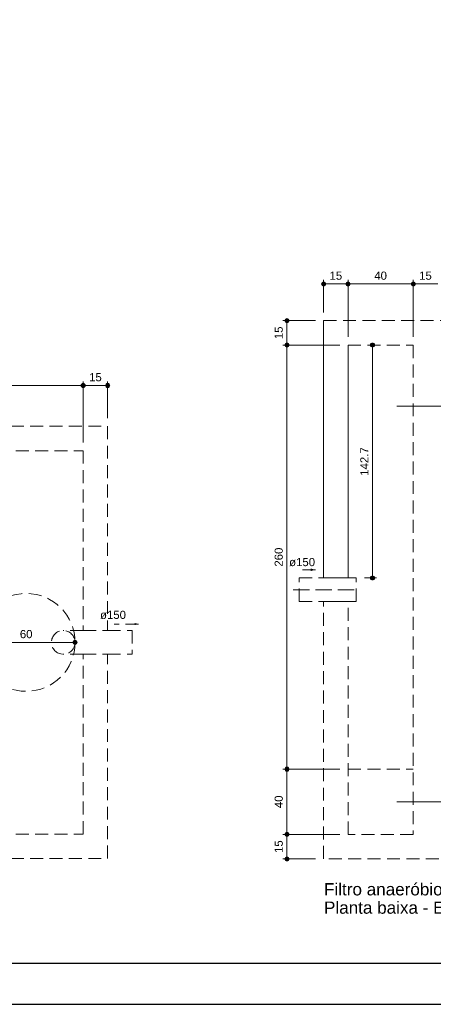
# Model space of a CAD drawing. Header units: millimetres. Extents: x 567 to 934, y -1 to 364.
# Tile 43 of 256: x 613 to 623, y -1 to 23. Entities that reach past the tile are written whole.
import ezdxf

# ---------------------------------------------------------------- set-up
doc = ezdxf.new("R2010")
doc.units = ezdxf.units.MM
doc.header["$MEASUREMENT"] = 0
for name, pattern in [('HIDDEN2', [0.47625, 0.3175, -0.15875]), ('JIS_02_4.0', [0.55, 0.4, -0.15]), ('NULL', [0])]:
    doc.linetypes.add(name, pattern=pattern)
doc.layers.get('0').update_dxf_attribs({"lineweight": 18})
for name, color, linetype, lineweight in [('DI-Cortes', 1, 'JIS_02_4.0', 5), ('DI-Cotas', 9, 'Continuous', 9), ('DI-Detalhes', 1, 'HIDDEN2', 9), ('DI-Eixos', 7, 'HIDDEN2', 9), ('DI-Títulos', 3, 'Continuous', 9)]:
    doc.layers.add(name, color=color, linetype=linetype, lineweight=lineweight)
doc.layers.add('FOLHA_PADRÃO', color=7, linetype='Continuous')
doc.styles.add('Arial', font='arial.ttf')

# ---------------------------------------------------------------- blocks, each defined once
blk = doc.blocks.new('A1EST. 1500')
at = {"layer": 'FOLHA_PADRÃO', "color": 1, "linetype": 'Continuous'}
blk.add_line((0, 0), (150.008, 0), dxfattribs=at)
at = {"layer": 'FOLHA_PADRÃO', "color": 6, "linetype": 'Continuous'}
blk.add_lwpolyline([(149, 58.4), (149, 1), (1, 1), (1, 58.4), (149, 58.4)], dxfattribs=at)

msp = doc.modelspace()

# ---------------------------------------------------------------- hatches: boundary and pattern name
at = {"layer": 'DI-Cotas', "linetype": 'Continuous'}
for points in [[(620.643, 16.571), (620.643, 16.576), (620.642, 16.58), (620.641, 16.584), (620.64, 16.588), (620.638, 16.592), (620.636, 16.596), (620.634, 16.6), (620.631, 16.603), (620.628, 16.607), (620.625, 16.61), (620.622, 16.612), (620.618, 16.615), (620.614, 16.617), (620.61, 16.618), (620.606, 16.62), (620.602, 16.62), (620.597, 16.621), (620.593, 16.621), (620.589, 16.621), (620.584, 16.62), (620.58, 16.62), (620.576, 16.618), (620.572, 16.617), (620.568, 16.615), (620.564, 16.612), (620.561, 16.61), (620.558, 16.607), (620.555, 16.603), (620.552, 16.6), (620.55, 16.596), (620.548, 16.592), (620.546, 16.588), (620.545, 16.584), (620.544, 16.58), (620.543, 16.576), (620.543, 16.571), (620.543, 16.567), (620.544, 16.563), (620.545, 16.558), (620.546, 16.554), (620.548, 16.55), (620.55, 16.546), (620.552, 16.543), (620.555, 16.539), (620.558, 16.536), (620.561, 16.533), (620.564, 16.53), (620.568, 16.528), (620.572, 16.526), (620.576, 16.524), (620.58, 16.523), (620.584, 16.522), (620.589, 16.521), (620.593, 16.521), (620.597, 16.521), (620.602, 16.522), (620.606, 16.523), (620.61, 16.524), (620.614, 16.526), (620.618, 16.528), (620.622, 16.53), (620.625, 16.533), (620.628, 16.536), (620.631, 16.539), (620.634, 16.543), (620.636, 16.546), (620.638, 16.55), (620.64, 16.554), (620.641, 16.558), (620.642, 16.563), (620.643, 16.567)], [(621.243, 16.571), (621.243, 16.576), (621.242, 16.58), (621.241, 16.584), (621.24, 16.588), (621.238, 16.592), (621.236, 16.596), (621.234, 16.6), (621.231, 16.603), (621.228, 16.607), (621.225, 16.61), (621.222, 16.612), (621.218, 16.615), (621.214, 16.617), (621.21, 16.618), (621.206, 16.62), (621.202, 16.62), (621.197, 16.621), (621.193, 16.621), (621.189, 16.621), (621.184, 16.62), (621.18, 16.62), (621.176, 16.618), (621.172, 16.617), (621.168, 16.615), (621.164, 16.612), (621.161, 16.61), (621.158, 16.607), (621.155, 16.603), (621.152, 16.6), (621.15, 16.596), (621.148, 16.592), (621.146, 16.588), (621.145, 16.584), (621.144, 16.58), (621.143, 16.576), (621.143, 16.571), (621.143, 16.567), (621.144, 16.563), (621.145, 16.558), (621.146, 16.554), (621.148, 16.55), (621.15, 16.546), (621.152, 16.543), (621.155, 16.539), (621.158, 16.536), (621.161, 16.533), (621.164, 16.53), (621.168, 16.528), (621.172, 16.526), (621.176, 16.524), (621.18, 16.523), (621.184, 16.522), (621.189, 16.521), (621.193, 16.521), (621.197, 16.521), (621.202, 16.522), (621.206, 16.523), (621.21, 16.524), (621.214, 16.526), (621.218, 16.528), (621.222, 16.53), (621.225, 16.533), (621.228, 16.536), (621.231, 16.539), (621.234, 16.543), (621.236, 16.546), (621.238, 16.55), (621.24, 16.554), (621.241, 16.558), (621.242, 16.563), (621.243, 16.567)], [(621.243, 16.571), (621.243, 16.576), (621.242, 16.58), (621.241, 16.584), (621.24, 16.588), (621.238, 16.592), (621.236, 16.596), (621.234, 16.6), (621.231, 16.603), (621.228, 16.607), (621.225, 16.61), (621.222, 16.612), (621.218, 16.615), (621.214, 16.617), (621.21, 16.618), (621.206, 16.62), (621.202, 16.62), (621.197, 16.621), (621.193, 16.621), (621.189, 16.621), (621.184, 16.62), (621.18, 16.62), (621.176, 16.618), (621.172, 16.617), (621.168, 16.615), (621.164, 16.612), (621.161, 16.61), (621.158, 16.607), (621.155, 16.603), (621.152, 16.6), (621.15, 16.596), (621.148, 16.592), (621.146, 16.588), (621.145, 16.584), (621.144, 16.58), (621.143, 16.576), (621.143, 16.571), (621.143, 16.567), (621.144, 16.563), (621.145, 16.558), (621.146, 16.554), (621.148, 16.55), (621.15, 16.546), (621.152, 16.543), (621.155, 16.539), (621.158, 16.536), (621.161, 16.533), (621.164, 16.53), (621.168, 16.528), (621.172, 16.526), (621.176, 16.524), (621.18, 16.523), (621.184, 16.522), (621.189, 16.521), (621.193, 16.521), (621.197, 16.521), (621.202, 16.522), (621.206, 16.523), (621.21, 16.524), (621.214, 16.526), (621.218, 16.528), (621.222, 16.53), (621.225, 16.533), (621.228, 16.536), (621.231, 16.539), (621.234, 16.543), (621.236, 16.546), (621.238, 16.55), (621.24, 16.554), (621.241, 16.558), (621.242, 16.563), (621.243, 16.567)], [(622.843, 16.571), (622.843, 16.576), (622.842, 16.58), (622.841, 16.584), (622.84, 16.588), (622.838, 16.592), (622.836, 16.596), (622.834, 16.6), (622.831, 16.603), (622.828, 16.607), (622.825, 16.61), (622.822, 16.612), (622.818, 16.615), (622.814, 16.617), (622.81, 16.618), (622.806, 16.62), (622.802, 16.62), (622.797, 16.621), (622.793, 16.621), (622.789, 16.621), (622.784, 16.62), (622.78, 16.62), (622.776, 16.618), (622.772, 16.617), (622.768, 16.615), (622.764, 16.612), (622.761, 16.61), (622.758, 16.607), (622.755, 16.603), (622.752, 16.6), (622.75, 16.596), (622.748, 16.592), (622.746, 16.588), (622.745, 16.584), (622.744, 16.58), (622.743, 16.576), (622.743, 16.571), (622.743, 16.567), (622.744, 16.563), (622.745, 16.558), (622.746, 16.554), (622.748, 16.55), (622.75, 16.546), (622.752, 16.543), (622.755, 16.539), (622.758, 16.536), (622.761, 16.533), (622.764, 16.53), (622.768, 16.528), (622.772, 16.526), (622.776, 16.524), (622.78, 16.523), (622.784, 16.522), (622.789, 16.521), (622.793, 16.521), (622.797, 16.521), (622.802, 16.522), (622.806, 16.523), (622.81, 16.524), (622.814, 16.526), (622.818, 16.528), (622.822, 16.53), (622.825, 16.533), (622.828, 16.536), (622.831, 16.539), (622.834, 16.543), (622.836, 16.546), (622.838, 16.55), (622.84, 16.554), (622.841, 16.558), (622.842, 16.563), (622.843, 16.567)], [(622.843, 16.571), (622.843, 16.576), (622.842, 16.58), (622.841, 16.584), (622.84, 16.588), (622.838, 16.592), (622.836, 16.596), (622.834, 16.6), (622.831, 16.603), (622.828, 16.607), (622.825, 16.61), (622.822, 16.612), (622.818, 16.615), (622.814, 16.617), (622.81, 16.618), (622.806, 16.62), (622.802, 16.62), (622.797, 16.621), (622.793, 16.621), (622.789, 16.621), (622.784, 16.62), (622.78, 16.62), (622.776, 16.618), (622.772, 16.617), (622.768, 16.615), (622.764, 16.612), (622.761, 16.61), (622.758, 16.607), (622.755, 16.603), (622.752, 16.6), (622.75, 16.596), (622.748, 16.592), (622.746, 16.588), (622.745, 16.584), (622.744, 16.58), (622.743, 16.576), (622.743, 16.571), (622.743, 16.567), (622.744, 16.563), (622.745, 16.558), (622.746, 16.554), (622.748, 16.55), (622.75, 16.546), (622.752, 16.543), (622.755, 16.539), (622.758, 16.536), (622.761, 16.533), (622.764, 16.53), (622.768, 16.528), (622.772, 16.526), (622.776, 16.524), (622.78, 16.523), (622.784, 16.522), (622.789, 16.521), (622.793, 16.521), (622.797, 16.521), (622.802, 16.522), (622.806, 16.523), (622.81, 16.524), (622.814, 16.526), (622.818, 16.528), (622.822, 16.53), (622.825, 16.533), (622.828, 16.536), (622.831, 16.539), (622.834, 16.543), (622.836, 16.546), (622.838, 16.55), (622.84, 16.554), (622.841, 16.558), (622.842, 16.563), (622.843, 16.567)], [(619.743, 15.671), (619.743, 15.676), (619.742, 15.68), (619.741, 15.684), (619.74, 15.688), (619.738, 15.692), (619.736, 15.696), (619.734, 15.7), (619.731, 15.703), (619.728, 15.707), (619.725, 15.71), (619.722, 15.712), (619.718, 15.715), (619.714, 15.717), (619.71, 15.718), (619.706, 15.72), (619.702, 15.72), (619.697, 15.721), (619.693, 15.721), (619.689, 15.721), (619.684, 15.72), (619.68, 15.72), (619.676, 15.718), (619.672, 15.717), (619.668, 15.715), (619.664, 15.712), (619.661, 15.71), (619.658, 15.707), (619.655, 15.703), (619.652, 15.7), (619.65, 15.696), (619.648, 15.692), (619.646, 15.688), (619.645, 15.684), (619.644, 15.68), (619.643, 15.676), (619.643, 15.671), (619.643, 15.667), (619.644, 15.663), (619.645, 15.658), (619.646, 15.654), (619.648, 15.65), (619.65, 15.646), (619.652, 15.643), (619.655, 15.639), (619.658, 15.636), (619.661, 15.633), (619.664, 15.63), (619.668, 15.628), (619.672, 15.626), (619.676, 15.624), (619.68, 15.623), (619.684, 15.622), (619.689, 15.621), (619.693, 15.621), (619.697, 15.621), (619.702, 15.622), (619.706, 15.623), (619.71, 15.624), (619.714, 15.626), (619.718, 15.628), (619.722, 15.63), (619.725, 15.633), (619.728, 15.636), (619.731, 15.639), (619.734, 15.643), (619.736, 15.646), (619.738, 15.65), (619.74, 15.654), (619.741, 15.658), (619.742, 15.663), (619.743, 15.667)], [(619.743, 15.071), (619.743, 15.076), (619.742, 15.08), (619.741, 15.084), (619.74, 15.088), (619.738, 15.092), (619.736, 15.096), (619.734, 15.1), (619.731, 15.103), (619.728, 15.107), (619.725, 15.11), (619.722, 15.112), (619.718, 15.115), (619.714, 15.117), (619.71, 15.118), (619.706, 15.12), (619.702, 15.12), (619.697, 15.121), (619.693, 15.121), (619.689, 15.121), (619.684, 15.12), (619.68, 15.12), (619.676, 15.118), (619.672, 15.117), (619.668, 15.115), (619.664, 15.112), (619.661, 15.11), (619.658, 15.107), (619.655, 15.103), (619.652, 15.1), (619.65, 15.096), (619.648, 15.092), (619.646, 15.088), (619.645, 15.084), (619.644, 15.08), (619.643, 15.076), (619.643, 15.071), (619.643, 15.067), (619.644, 15.063), (619.645, 15.058), (619.646, 15.054), (619.648, 15.05), (619.65, 15.046), (619.652, 15.043), (619.655, 15.039), (619.658, 15.036), (619.661, 15.033), (619.664, 15.03), (619.668, 15.028), (619.672, 15.026), (619.676, 15.024), (619.68, 15.023), (619.684, 15.022), (619.689, 15.021), (619.693, 15.021), (619.697, 15.021), (619.702, 15.022), (619.706, 15.023), (619.71, 15.024), (619.714, 15.026), (619.718, 15.028), (619.722, 15.03), (619.725, 15.033), (619.728, 15.036), (619.731, 15.039), (619.734, 15.043), (619.736, 15.046), (619.738, 15.05), (619.74, 15.054), (619.741, 15.058), (619.742, 15.063), (619.743, 15.067)], [(619.743, 15.071), (619.743, 15.076), (619.742, 15.08), (619.741, 15.084), (619.74, 15.088), (619.738, 15.092), (619.736, 15.096), (619.734, 15.1), (619.731, 15.103), (619.728, 15.107), (619.725, 15.11), (619.722, 15.112), (619.718, 15.115), (619.714, 15.117), (619.71, 15.118), (619.706, 15.12), (619.702, 15.12), (619.697, 15.121), (619.693, 15.121), (619.689, 15.121), (619.684, 15.12), (619.68, 15.12), (619.676, 15.118), (619.672, 15.117), (619.668, 15.115), (619.664, 15.112), (619.661, 15.11), (619.658, 15.107), (619.655, 15.103), (619.652, 15.1), (619.65, 15.096), (619.648, 15.092), (619.646, 15.088), (619.645, 15.084), (619.644, 15.08), (619.643, 15.076), (619.643, 15.071), (619.643, 15.067), (619.644, 15.063), (619.645, 15.058), (619.646, 15.054), (619.648, 15.05), (619.65, 15.046), (619.652, 15.043), (619.655, 15.039), (619.658, 15.036), (619.661, 15.033), (619.664, 15.03), (619.668, 15.028), (619.672, 15.026), (619.676, 15.024), (619.68, 15.023), (619.684, 15.022), (619.689, 15.021), (619.693, 15.021), (619.697, 15.021), (619.702, 15.022), (619.706, 15.023), (619.71, 15.024), (619.714, 15.026), (619.718, 15.028), (619.722, 15.03), (619.725, 15.033), (619.728, 15.036), (619.731, 15.039), (619.734, 15.043), (619.736, 15.046), (619.738, 15.05), (619.74, 15.054), (619.741, 15.058), (619.742, 15.063), (619.743, 15.067)], [(621.843, 15.071), (621.843, 15.076), (621.842, 15.08), (621.841, 15.084), (621.84, 15.088), (621.838, 15.092), (621.836, 15.096), (621.834, 15.1), (621.831, 15.103), (621.828, 15.107), (621.825, 15.11), (621.822, 15.112), (621.818, 15.115), (621.814, 15.117), (621.81, 15.118), (621.806, 15.12), (621.802, 15.12), (621.797, 15.121), (621.793, 15.121), (621.789, 15.121), (621.784, 15.12), (621.78, 15.12), (621.776, 15.118), (621.772, 15.117), (621.768, 15.115), (621.764, 15.112), (621.761, 15.11), (621.758, 15.107), (621.755, 15.103), (621.752, 15.1), (621.75, 15.096), (621.748, 15.092), (621.746, 15.088), (621.745, 15.084), (621.744, 15.08), (621.743, 15.076), (621.743, 15.071), (621.743, 15.067), (621.744, 15.063), (621.745, 15.058), (621.746, 15.054), (621.748, 15.05), (621.75, 15.046), (621.752, 15.043), (621.755, 15.039), (621.758, 15.036), (621.761, 15.033), (621.764, 15.03), (621.768, 15.028), (621.772, 15.026), (621.776, 15.024), (621.78, 15.023), (621.784, 15.022), (621.789, 15.021), (621.793, 15.021), (621.797, 15.021), (621.802, 15.022), (621.806, 15.023), (621.81, 15.024), (621.814, 15.026), (621.818, 15.028), (621.822, 15.03), (621.825, 15.033), (621.828, 15.036), (621.831, 15.039), (621.834, 15.043), (621.836, 15.046), (621.838, 15.05), (621.84, 15.054), (621.841, 15.058), (621.842, 15.063), (621.843, 15.067)], [(614.741, 14.081), (614.741, 14.085), (614.741, 14.09), (614.74, 14.094), (614.738, 14.098), (614.737, 14.102), (614.735, 14.106), (614.732, 14.11), (614.73, 14.113), (614.727, 14.116), (614.724, 14.119), (614.72, 14.122), (614.716, 14.124), (614.713, 14.126), (614.709, 14.128), (614.704, 14.129), (614.7, 14.13), (614.696, 14.131), (614.691, 14.131), (614.687, 14.131), (614.683, 14.13), (614.679, 14.129), (614.674, 14.128), (614.67, 14.126), (614.666, 14.124), (614.663, 14.122), (614.659, 14.119), (614.656, 14.116), (614.653, 14.113), (614.651, 14.11), (614.648, 14.106), (614.646, 14.102), (614.645, 14.098), (614.643, 14.094), (614.642, 14.09), (614.642, 14.085), (614.641, 14.081), (614.642, 14.077), (614.642, 14.072), (614.643, 14.068), (614.645, 14.064), (614.646, 14.06), (614.648, 14.056), (614.651, 14.052), (614.653, 14.049), (614.656, 14.046), (614.659, 14.043), (614.663, 14.04), (614.666, 14.038), (614.67, 14.036), (614.674, 14.034), (614.679, 14.033), (614.683, 14.032), (614.687, 14.031), (614.691, 14.031), (614.696, 14.031), (614.7, 14.032), (614.704, 14.033), (614.709, 14.034), (614.713, 14.036), (614.716, 14.038), (614.72, 14.04), (614.724, 14.043), (614.727, 14.046), (614.73, 14.049), (614.732, 14.052), (614.735, 14.056), (614.737, 14.06), (614.738, 14.064), (614.74, 14.068), (614.741, 14.072), (614.741, 14.077)], [(614.741, 14.081), (614.741, 14.085), (614.741, 14.09), (614.74, 14.094), (614.738, 14.098), (614.737, 14.102), (614.735, 14.106), (614.732, 14.11), (614.73, 14.113), (614.727, 14.116), (614.724, 14.119), (614.72, 14.122), (614.716, 14.124), (614.713, 14.126), (614.709, 14.128), (614.704, 14.129), (614.7, 14.13), (614.696, 14.131), (614.691, 14.131), (614.687, 14.131), (614.683, 14.13), (614.679, 14.129), (614.674, 14.128), (614.67, 14.126), (614.666, 14.124), (614.663, 14.122), (614.659, 14.119), (614.656, 14.116), (614.653, 14.113), (614.651, 14.11), (614.648, 14.106), (614.646, 14.102), (614.645, 14.098), (614.643, 14.094), (614.642, 14.09), (614.642, 14.085), (614.641, 14.081), (614.642, 14.077), (614.642, 14.072), (614.643, 14.068), (614.645, 14.064), (614.646, 14.06), (614.648, 14.056), (614.651, 14.052), (614.653, 14.049), (614.656, 14.046), (614.659, 14.043), (614.663, 14.04), (614.666, 14.038), (614.67, 14.036), (614.674, 14.034), (614.679, 14.033), (614.683, 14.032), (614.687, 14.031), (614.691, 14.031), (614.696, 14.031), (614.7, 14.032), (614.704, 14.033), (614.709, 14.034), (614.713, 14.036), (614.716, 14.038), (614.72, 14.04), (614.724, 14.043), (614.727, 14.046), (614.73, 14.049), (614.732, 14.052), (614.735, 14.056), (614.737, 14.06), (614.738, 14.064), (614.74, 14.068), (614.741, 14.072), (614.741, 14.077)], [(615.341, 14.081), (615.341, 14.085), (615.341, 14.09), (615.34, 14.094), (615.338, 14.098), (615.337, 14.102), (615.335, 14.106), (615.332, 14.11), (615.33, 14.113), (615.327, 14.116), (615.324, 14.119), (615.32, 14.122), (615.316, 14.124), (615.313, 14.126), (615.309, 14.128), (615.304, 14.129), (615.3, 14.13), (615.296, 14.131), (615.291, 14.131), (615.287, 14.131), (615.283, 14.13), (615.279, 14.129), (615.274, 14.128), (615.27, 14.126), (615.266, 14.124), (615.263, 14.122), (615.259, 14.119), (615.256, 14.116), (615.253, 14.113), (615.251, 14.11), (615.248, 14.106), (615.246, 14.102), (615.245, 14.098), (615.243, 14.094), (615.242, 14.09), (615.242, 14.085), (615.241, 14.081), (615.242, 14.077), (615.242, 14.072), (615.243, 14.068), (615.245, 14.064), (615.246, 14.06), (615.248, 14.056), (615.251, 14.052), (615.253, 14.049), (615.256, 14.046), (615.259, 14.043), (615.263, 14.04), (615.266, 14.038), (615.27, 14.036), (615.274, 14.034), (615.279, 14.033), (615.283, 14.032), (615.287, 14.031), (615.291, 14.031), (615.296, 14.031), (615.3, 14.032), (615.304, 14.033), (615.309, 14.034), (615.313, 14.036), (615.316, 14.038), (615.32, 14.04), (615.324, 14.043), (615.327, 14.046), (615.33, 14.049), (615.332, 14.052), (615.335, 14.056), (615.337, 14.06), (615.338, 14.064), (615.34, 14.068), (615.341, 14.072), (615.341, 14.077)], [(621.843, 9.361), (621.843, 9.366), (621.842, 9.37), (621.841, 9.374), (621.84, 9.378), (621.838, 9.382), (621.836, 9.386), (621.834, 9.39), (621.831, 9.393), (621.828, 9.397), (621.825, 9.4), (621.822, 9.402), (621.818, 9.405), (621.814, 9.407), (621.81, 9.408), (621.806, 9.41), (621.802, 9.41), (621.797, 9.411), (621.793, 9.411), (621.789, 9.411), (621.784, 9.41), (621.78, 9.41), (621.776, 9.408), (621.772, 9.407), (621.768, 9.405), (621.764, 9.402), (621.761, 9.4), (621.758, 9.397), (621.755, 9.393), (621.752, 9.39), (621.75, 9.386), (621.748, 9.382), (621.746, 9.378), (621.745, 9.374), (621.744, 9.37), (621.743, 9.366), (621.743, 9.361), (621.743, 9.357), (621.744, 9.353), (621.745, 9.348), (621.746, 9.344), (621.748, 9.34), (621.75, 9.336), (621.752, 9.333), (621.755, 9.329), (621.758, 9.326), (621.761, 9.323), (621.764, 9.32), (621.768, 9.318), (621.772, 9.316), (621.776, 9.314), (621.78, 9.313), (621.784, 9.312), (621.789, 9.311), (621.793, 9.311), (621.797, 9.311), (621.802, 9.312), (621.806, 9.313), (621.81, 9.314), (621.814, 9.316), (621.818, 9.318), (621.822, 9.32), (621.825, 9.323), (621.828, 9.326), (621.831, 9.329), (621.834, 9.333), (621.836, 9.336), (621.838, 9.34), (621.84, 9.344), (621.841, 9.348), (621.842, 9.353), (621.843, 9.357)], [(614.541, 7.781), (614.541, 7.785), (614.541, 7.79), (614.54, 7.794), (614.538, 7.798), (614.537, 7.802), (614.535, 7.806), (614.532, 7.81), (614.53, 7.813), (614.527, 7.816), (614.524, 7.819), (614.52, 7.822), (614.516, 7.824), (614.513, 7.826), (614.509, 7.828), (614.504, 7.829), (614.5, 7.83), (614.496, 7.831), (614.491, 7.831), (614.487, 7.831), (614.483, 7.83), (614.479, 7.829), (614.474, 7.828), (614.47, 7.826), (614.466, 7.824), (614.463, 7.822), (614.459, 7.819), (614.456, 7.816), (614.453, 7.813), (614.451, 7.81), (614.448, 7.806), (614.446, 7.802), (614.445, 7.798), (614.443, 7.794), (614.442, 7.79), (614.442, 7.785), (614.441, 7.781), (614.442, 7.777), (614.442, 7.772), (614.443, 7.768), (614.445, 7.764), (614.446, 7.76), (614.448, 7.756), (614.451, 7.752), (614.453, 7.749), (614.456, 7.746), (614.459, 7.743), (614.463, 7.74), (614.466, 7.738), (614.47, 7.736), (614.474, 7.734), (614.479, 7.733), (614.483, 7.732), (614.487, 7.731), (614.491, 7.731), (614.496, 7.731), (614.5, 7.732), (614.504, 7.733), (614.509, 7.734), (614.513, 7.736), (614.516, 7.738), (614.52, 7.74), (614.524, 7.743), (614.527, 7.746), (614.53, 7.749), (614.532, 7.752), (614.535, 7.756), (614.537, 7.76), (614.538, 7.764), (614.54, 7.768), (614.541, 7.772), (614.541, 7.777)], [(619.743, 4.671), (619.743, 4.676), (619.742, 4.68), (619.741, 4.684), (619.74, 4.688), (619.738, 4.692), (619.736, 4.696), (619.734, 4.7), (619.731, 4.703), (619.728, 4.707), (619.725, 4.71), (619.722, 4.712), (619.718, 4.715), (619.714, 4.717), (619.71, 4.718), (619.706, 4.72), (619.702, 4.72), (619.697, 4.721), (619.693, 4.721), (619.689, 4.721), (619.684, 4.72), (619.68, 4.72), (619.676, 4.718), (619.672, 4.717), (619.668, 4.715), (619.664, 4.712), (619.661, 4.71), (619.658, 4.707), (619.655, 4.703), (619.652, 4.7), (619.65, 4.696), (619.648, 4.692), (619.646, 4.688), (619.645, 4.684), (619.644, 4.68), (619.643, 4.676), (619.643, 4.671), (619.643, 4.667), (619.644, 4.663), (619.645, 4.658), (619.646, 4.654), (619.648, 4.65), (619.65, 4.646), (619.652, 4.643), (619.655, 4.639), (619.658, 4.636), (619.661, 4.633), (619.664, 4.63), (619.668, 4.628), (619.672, 4.626), (619.676, 4.624), (619.68, 4.623), (619.684, 4.622), (619.689, 4.621), (619.693, 4.621), (619.697, 4.621), (619.702, 4.622), (619.706, 4.623), (619.71, 4.624), (619.714, 4.626), (619.718, 4.628), (619.722, 4.63), (619.725, 4.633), (619.728, 4.636), (619.731, 4.639), (619.734, 4.643), (619.736, 4.646), (619.738, 4.65), (619.74, 4.654), (619.741, 4.658), (619.742, 4.663), (619.743, 4.667)], [(619.743, 4.671), (619.743, 4.676), (619.742, 4.68), (619.741, 4.684), (619.74, 4.688), (619.738, 4.692), (619.736, 4.696), (619.734, 4.7), (619.731, 4.703), (619.728, 4.707), (619.725, 4.71), (619.722, 4.712), (619.718, 4.715), (619.714, 4.717), (619.71, 4.718), (619.706, 4.72), (619.702, 4.72), (619.697, 4.721), (619.693, 4.721), (619.689, 4.721), (619.684, 4.72), (619.68, 4.72), (619.676, 4.718), (619.672, 4.717), (619.668, 4.715), (619.664, 4.712), (619.661, 4.71), (619.658, 4.707), (619.655, 4.703), (619.652, 4.7), (619.65, 4.696), (619.648, 4.692), (619.646, 4.688), (619.645, 4.684), (619.644, 4.68), (619.643, 4.676), (619.643, 4.671), (619.643, 4.667), (619.644, 4.663), (619.645, 4.658), (619.646, 4.654), (619.648, 4.65), (619.65, 4.646), (619.652, 4.643), (619.655, 4.639), (619.658, 4.636), (619.661, 4.633), (619.664, 4.63), (619.668, 4.628), (619.672, 4.626), (619.676, 4.624), (619.68, 4.623), (619.684, 4.622), (619.689, 4.621), (619.693, 4.621), (619.697, 4.621), (619.702, 4.622), (619.706, 4.623), (619.71, 4.624), (619.714, 4.626), (619.718, 4.628), (619.722, 4.63), (619.725, 4.633), (619.728, 4.636), (619.731, 4.639), (619.734, 4.643), (619.736, 4.646), (619.738, 4.65), (619.74, 4.654), (619.741, 4.658), (619.742, 4.663), (619.743, 4.667)], [(619.743, 3.071), (619.743, 3.076), (619.742, 3.08), (619.741, 3.084), (619.74, 3.088), (619.738, 3.092), (619.736, 3.096), (619.734, 3.1), (619.731, 3.103), (619.728, 3.107), (619.725, 3.11), (619.722, 3.112), (619.718, 3.115), (619.714, 3.117), (619.71, 3.118), (619.706, 3.12), (619.702, 3.12), (619.697, 3.121), (619.693, 3.121), (619.689, 3.121), (619.684, 3.12), (619.68, 3.12), (619.676, 3.118), (619.672, 3.117), (619.668, 3.115), (619.664, 3.112), (619.661, 3.11), (619.658, 3.107), (619.655, 3.103), (619.652, 3.1), (619.65, 3.096), (619.648, 3.092), (619.646, 3.088), (619.645, 3.084), (619.644, 3.08), (619.643, 3.076), (619.643, 3.071), (619.643, 3.067), (619.644, 3.063), (619.645, 3.058), (619.646, 3.054), (619.648, 3.05), (619.65, 3.046), (619.652, 3.043), (619.655, 3.039), (619.658, 3.036), (619.661, 3.033), (619.664, 3.03), (619.668, 3.028), (619.672, 3.026), (619.676, 3.024), (619.68, 3.023), (619.684, 3.022), (619.689, 3.021), (619.693, 3.021), (619.697, 3.021), (619.702, 3.022), (619.706, 3.023), (619.71, 3.024), (619.714, 3.026), (619.718, 3.028), (619.722, 3.03), (619.725, 3.033), (619.728, 3.036), (619.731, 3.039), (619.734, 3.043), (619.736, 3.046), (619.738, 3.05), (619.74, 3.054), (619.741, 3.058), (619.742, 3.063), (619.743, 3.067)], [(619.743, 3.071), (619.743, 3.076), (619.742, 3.08), (619.741, 3.084), (619.74, 3.088), (619.738, 3.092), (619.736, 3.096), (619.734, 3.1), (619.731, 3.103), (619.728, 3.107), (619.725, 3.11), (619.722, 3.112), (619.718, 3.115), (619.714, 3.117), (619.71, 3.118), (619.706, 3.12), (619.702, 3.12), (619.697, 3.121), (619.693, 3.121), (619.689, 3.121), (619.684, 3.12), (619.68, 3.12), (619.676, 3.118), (619.672, 3.117), (619.668, 3.115), (619.664, 3.112), (619.661, 3.11), (619.658, 3.107), (619.655, 3.103), (619.652, 3.1), (619.65, 3.096), (619.648, 3.092), (619.646, 3.088), (619.645, 3.084), (619.644, 3.08), (619.643, 3.076), (619.643, 3.071), (619.643, 3.067), (619.644, 3.063), (619.645, 3.058), (619.646, 3.054), (619.648, 3.05), (619.65, 3.046), (619.652, 3.043), (619.655, 3.039), (619.658, 3.036), (619.661, 3.033), (619.664, 3.03), (619.668, 3.028), (619.672, 3.026), (619.676, 3.024), (619.68, 3.023), (619.684, 3.022), (619.689, 3.021), (619.693, 3.021), (619.697, 3.021), (619.702, 3.022), (619.706, 3.023), (619.71, 3.024), (619.714, 3.026), (619.718, 3.028), (619.722, 3.03), (619.725, 3.033), (619.728, 3.036), (619.731, 3.039), (619.734, 3.043), (619.736, 3.046), (619.738, 3.05), (619.74, 3.054), (619.741, 3.058), (619.742, 3.063), (619.743, 3.067)], [(619.743, 2.471), (619.743, 2.476), (619.742, 2.48), (619.741, 2.484), (619.74, 2.488), (619.738, 2.492), (619.736, 2.496), (619.734, 2.5), (619.731, 2.503), (619.728, 2.507), (619.725, 2.51), (619.722, 2.512), (619.718, 2.515), (619.714, 2.517), (619.71, 2.518), (619.706, 2.52), (619.702, 2.52), (619.697, 2.521), (619.693, 2.521), (619.689, 2.521), (619.684, 2.52), (619.68, 2.52), (619.676, 2.518), (619.672, 2.517), (619.668, 2.515), (619.664, 2.512), (619.661, 2.51), (619.658, 2.507), (619.655, 2.503), (619.652, 2.5), (619.65, 2.496), (619.648, 2.492), (619.646, 2.488), (619.645, 2.484), (619.644, 2.48), (619.643, 2.476), (619.643, 2.471), (619.643, 2.467), (619.644, 2.463), (619.645, 2.458), (619.646, 2.454), (619.648, 2.45), (619.65, 2.446), (619.652, 2.443), (619.655, 2.439), (619.658, 2.436), (619.661, 2.433), (619.664, 2.43), (619.668, 2.428), (619.672, 2.426), (619.676, 2.424), (619.68, 2.423), (619.684, 2.422), (619.689, 2.421), (619.693, 2.421), (619.697, 2.421), (619.702, 2.422), (619.706, 2.423), (619.71, 2.424), (619.714, 2.426), (619.718, 2.428), (619.722, 2.43), (619.725, 2.433), (619.728, 2.436), (619.731, 2.439), (619.734, 2.443), (619.736, 2.446), (619.738, 2.45), (619.74, 2.454), (619.741, 2.458), (619.742, 2.463), (619.743, 2.467)]]:
    msp.add_hatch(color=9, dxfattribs=at).paths.add_polyline_path(points)
at = {"layer": 'DI-Detalhes', "linetype": 'Continuous', "lineweight": 9}
for points in [[(620.393, 9.561), (620.277, 9.592), (620.277, 9.53)], [(616.051, 8.231), (615.955, 8.257), (615.955, 8.205)]]:
    msp.add_hatch(color=1, dxfattribs=at).paths.add_polyline_path(points)

# ---------------------------------------------------------------- linework, layer by layer
at = {"layer": 'DI-Cortes', "color": 1, "linetype": 'JIS_02_4.0', "lineweight": 5}
msp.add_line((619.843, 9.071), (621.443, 9.071), dxfattribs=at)
at = {"layer": 'DI-Cotas', "color": 9, "linetype": 'Continuous', "lineweight": 9}
for p, q in [((620.593, 15.871), (620.593, 16.671)), ((621.193, 15.271), (621.193, 16.671)), ((621.193, 15.271), (621.193, 16.671)), ((622.793, 15.271), (622.793, 16.671)), ((622.793, 15.271), (622.793, 16.671)), ((621.193, 16.571), (620.593, 16.571)), ((622.793, 16.571), (621.193, 16.571)), ((623.393, 16.571), (622.793, 16.571)), ((620.393, 15.671), (619.593, 15.671)), ((619.693, 15.071), (619.693, 15.671)), ((620.993, 15.071), (619.593, 15.071)), ((620.993, 15.071), (619.593, 15.071)), ((619.693, 4.671), (619.693, 15.071)), ((621.793, 15.071), (621.693, 15.071)), ((621.793, 9.361), (621.793, 15.071)), ((614.691, 14.081), (608.425, 14.081)), ((614.691, 12.681), (614.691, 14.181)), ((614.691, 12.681), (614.691, 14.181)), ((615.291, 14.081), (614.691, 14.081)), ((615.291, 13.281), (615.291, 14.181)), ((621.593, 9.361), (621.893, 9.361)), ((612.091, 7.781), (614.491, 7.781)), ((620.993, 4.671), (619.593, 4.671)), ((620.993, 4.671), (619.593, 4.671)), ((619.693, 3.071), (619.693, 4.671)), ((620.993, 3.071), (619.593, 3.071)), ((620.993, 3.071), (619.593, 3.071)), ((619.693, 2.471), (619.693, 3.071)), ((620.393, 2.471), (619.593, 2.471))]:
    msp.add_line(p, q, dxfattribs=at)
for points in [[(622.393, 13.571), (624.593, 13.571)], [(622.393, 3.871), (624.593, 3.871)]]:
    msp.add_lwpolyline(points, dxfattribs=at)
for centre in [(620.593, 16.571), (621.193, 16.571), (621.193, 16.571), (622.793, 16.571), (622.793, 16.571), (619.693, 15.671), (619.693, 15.071), (619.693, 15.071), (621.793, 15.071), (614.691, 14.081), (614.691, 14.081), (615.291, 14.081), (621.793, 9.361), (614.491, 7.781), (619.693, 4.671), (619.693, 4.671), (619.693, 3.071), (619.693, 3.071), (619.693, 2.471)]:
    msp.add_circle(centre, 0.05, dxfattribs=at)
at = {"layer": 'DI-Detalhes', "color": 1, "linetype": 'HIDDEN2', "lineweight": 9}
for p, q in [((619.993, 9.361), (620.593, 9.361)), ((619.993, 8.781), (619.993, 9.361)), ((621.193, 9.361), (621.393, 9.361)), ((621.393, 8.781), (621.393, 9.361)), ((619.993, 8.781), (620.593, 8.781)), ((621.193, 8.781), (621.393, 8.781)), ((614.691, 8.071), (614.201, 8.071)), ((615.291, 8.071), (615.891, 8.071)), ((615.891, 8.071), (615.891, 7.491)), ((614.691, 7.491), (614.201, 7.491)), ((615.291, 7.491), (615.891, 7.491))]:
    msp.add_line(p, q, dxfattribs=at)
for points in [[(620.393, 9.561), (619.993, 9.561)], [(616.051, 8.231), (615.451, 8.231)]]:
    msp.add_lwpolyline(points, dxfattribs=at)
for centre, radius in [((613.291, 7.781), 1.2), ((614.201, 7.781), 0.29)]:
    msp.add_circle(centre, radius, dxfattribs=at)
at = {"layer": 'DI-Eixos', "color": 7, "linetype": 'HIDDEN2', "lineweight": 9}
for p, q in [((620.593, 15.671), (641.993, 15.671)), ((621.193, 15.071), (622.793, 15.071)), ((622.793, 15.071), (622.793, 3.071)), ((595.291, 13.081), (615.291, 13.081)), ((615.291, 13.081), (615.291, 8.071)), ((595.891, 12.481), (614.691, 12.481)), ((614.691, 12.481), (614.691, 8.071)), ((620.593, 2.471), (620.593, 8.781)), ((621.193, 3.071), (621.193, 8.781)), ((614.691, 8.071), (615.291, 8.071)), ((614.691, 3.081), (614.691, 7.491)), ((614.691, 7.491), (615.291, 7.491)), ((615.291, 2.481), (615.291, 7.491)), ((621.193, 4.671), (622.793, 4.671)), ((595.891, 3.081), (614.691, 3.081)), ((622.793, 3.071), (621.193, 3.071)), ((595.291, 2.481), (615.291, 2.481)), ((641.993, 2.471), (620.593, 2.471))]:
    msp.add_line(p, q, dxfattribs=at)
at = {"layer": 'DI-Eixos'}
for points in [[(620.593, 15.671), (620.593, 9.361), (620.593, 9.361), (620.593, 15.671), (620.593, 15.671)], [(621.193, 15.071), (621.193, 15.071), (621.193, 9.361), (621.193, 9.361), (621.193, 15.071)], [(620.593, 9.361), (621.193, 9.361), (621.193, 9.361), (620.593, 9.361), (620.593, 9.361)], [(620.593, 8.781), (621.193, 8.781), (621.193, 8.781), (620.593, 8.781), (620.593, 8.781)]]:
    msp.add_lwpolyline(points, dxfattribs=at)

# ---------------------------------------------------------------- block references
msp.add_blockref('A1EST. 1500', (567.449, -1.095))

# ---------------------------------------------------------------- texts
at = {"layer": 'DI-Cotas', "color": 9, "linetype": 'NULL', "char_height": 0.2, "width": 0.62134, "attachment_point": 8, "line_spacing_factor": 0.6, "style": 'Arial'}
for s, insert in [('15', (620.893, 16.671)), ('40', (621.993, 16.671)), ('15', (623.093, 16.671)), ('15', (614.991, 14.181)), ('60', (613.291, 7.881))]:
    msp.add_mtext(s, dxfattribs=dict(at, insert=insert))
at = {"layer": 'DI-Cotas', "color": 9, "linetype": 'NULL', "char_height": 0.2, "attachment_point": 8, "rotation": 90.0002, "line_spacing_factor": 0.6, "style": 'Arial'}
for s, insert, width in [('15', (619.593, 15.371), 0.62134), ('142.7', (621.693, 12.216), 1.39787), ('260', (619.593, 9.871), 0.93201), ('40', (619.593, 3.871), 0.62134), ('15', (619.593, 2.771), 0.62134)]:
    msp.add_mtext(s, dxfattribs=dict(at, insert=insert, width=width))
at = {"layer": 'DI-Detalhes', "color": 1, "linetype": 'NULL', "insert": (620.383, 9.645), "char_height": 0.2, "width": 1.27348, "attachment_point": 9, "line_spacing_factor": 0.6, "style": 'Arial'}
msp.add_mtext('ø150', dxfattribs=at)
at = {"layer": 'DI-Detalhes', "color": 1, "linetype": 'NULL', "insert": (615.741, 8.351), "char_height": 0.2, "width": 1.27348, "attachment_point": 9, "rotation": 0.0008, "line_spacing_factor": 0.6, "style": 'Arial'}
msp.add_mtext('ø150', dxfattribs=at)
at = {"layer": 'DI-Títulos', "color": 3, "linetype": 'NULL', "char_height": 0.3, "attachment_point": 7, "line_spacing_factor": 0.6, "style": 'Arial'}
for s, insert, width in [('Filtro anaeróbio - PATIO', (620.603, 1.572), 9.08232), ('Planta baixa - ESC. 1:25', (620.603, 1.122), 9.17744)]:
    msp.add_mtext(s, dxfattribs=dict(at, insert=insert, width=width))

doc.saveas('drawing.dxf')
